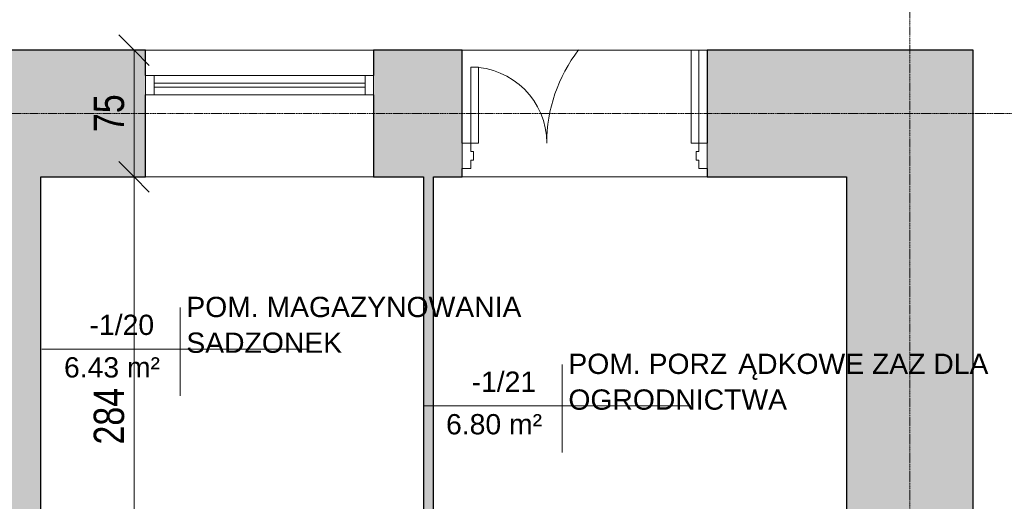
# Model space of a CAD drawing. Header units: centimetres. Extents: x 14733 to 18291, y -10798 to -8444.
# Tile 23 of 25: x 17356 to 17939, y -9110 to -8825. Entities that reach past the tile are written whole.
import ezdxf

# ---------------------------------------------------------------- set-up
doc = ezdxf.new("R2010")
doc.units = ezdxf.units.CM
doc.linetypes.add('Linia siatki', pattern=[0.9925, 0.47, -0.2175, 0.0875, -0.2175])
for name, color, linetype, lineweight in [('A-ANNO-DIMS', 211, 'Continuous', 9), ('A-ANNO-DIMS-100', 211, 'Continuous', 9), ('A-AREA-IDEN', 2, 'Continuous', 9), ('A-DOOR', 31, 'Continuous', 9), ('A-DOOR-FRAM', 31, 'Continuous', 18), ('A-FLOR', 192, 'Continuous', 9), ('A-GLAZ', 151, 'Continuous', 9), ('A-WALL', 113, 'Continuous', 9), ('A-WALL-PATT', 111, 'Continuous', 25), ('S-GRID', 1, 'Continuous', 9)]:
    doc.layers.add(name, color=color, linetype=linetype, lineweight=lineweight)
doc.styles.add('Arial_3', font='arial.ttf', dxfattribs={"width": 0.8, "height": 18})
doc.styles.add('Arial_4', font='arial.ttf', dxfattribs={"height": 12})
doc.dimstyles.new('Przekątna_-_1_8_mm_Arial_1', dxfattribs={"dimscale": 30.48, "dimtxt": 18.364669, "dimasz": 0.590551, "dimexe": 0.328084, "dimexo": 0.0625, "dimgap": 0.016404, "dimtad": 1, "dimdec": 0, "dimdsep": 46, "dimtxsty": 'Arial_3', "dimblk1": 'OBLIQUE', "dimblk2": 'OBLIQUE', "dimsah": 1, "dimcen": 0.09, "dimazin": 0, "dimtfac": 1, "dimtdec": 4, "dimtix": 1, "dimtmove": 0, "dimatfit": 3, "dimfxl": 0.328084, "dimfxlon": 1, "dimtvp": 1, "dimtolj": 1, "dimtzin": 0, "dimarcsym": 2})

# ---------------------------------------------------------------- blocks, each defined once
blk = doc.blocks.new('Drzwi-korytarz-niesymetryczne-wpuszczane - 1350 x 2100mm-574746-1_Poziom piwnicy inwentaryzacja')
at = {"layer": 'A-DOOR', "lineweight": 18}
for p, q in [((-63, 16.865), (-67.5, 16.865)), ((-67.5, 16.865), (-67.5, -38.135)), ((-63, -38.135), (-63, 16.865)), ((63, 16.865), (67.5, 16.865)), ((63, -28.135), (63, 16.865)), ((67.5, 16.865), (67.5, -28.135)), ((67.5, -28.135), (63, -28.135))]:
    blk.add_line(p, q, dxfattribs=at)
at = {"layer": 'A-DOOR'}
for centre, radius, start, end in [((-67.5, 16.865), 90, 322.22478863, 360), ((67.5, 16.865), 45, 180, 270)]:
    blk.add_arc(centre, radius, start, end, dxfattribs=at)
at = {"layer": 'A-DOOR-FRAM'}
for p, q in [((-72.5, 31.865), (-67.5, 31.865)), ((-72.5, 16.865), (-72.5, 31.865)), ((-67.5, 31.865), (-67.5, 26.94375)), ((67.5, 31.865), (72.5, 31.865)), ((67.5, 26.94375), (67.5, 31.865)), ((72.5, 31.865), (72.5, 16.865)), ((-67.5, 26.94375), (-65.9125, 26.94375)), ((-65.9125, 26.94375), (-65.9125, 21.84125)), ((65.9125, 26.94375), (67.5, 26.94375)), ((65.9125, 21.84125), (65.9125, 26.94375)), ((-67.5, 21.84125), (-67.5, 16.865)), ((-65.9125, 21.84125), (-67.5, 21.84125)), ((67.5, 21.84125), (65.9125, 21.84125)), ((67.5, 16.865), (67.5, 21.84125)), ((-67.5, 16.865), (-72.5, 16.865)), ((72.5, 16.865), (67.5, 16.865))]:
    blk.add_line(p, q, dxfattribs=at)
blk = doc.blocks.new('Aluminum_1 szybowe - Okno w piwnicy 135_145-523481-1_Poziom piwnicy inwentaryzacja')
at = {"layer": 'A-GLAZ', "lineweight": 18}
for p, q in [((-132.08, 25.16), (-137.16, 25.16)), ((-137.16, 25.16), (-137.16, 13.73)), ((-132.08, 13.73), (-132.08, 25.16)), ((-2.16, 25.16), (-7.24, 25.16)), ((-7.24, 25.16), (-7.24, 13.73)), ((-2.16, 13.73), (-2.16, 25.16)), ((-7.24, 20.71), (-132.08, 20.71)), ((-132.08, 20.71), (-132.08, 18.17)), ((-132.08, 18.17), (-7.24, 18.17)), ((-7.24, 18.17), (-7.24, 20.71)), ((-137.16, 13.73), (-132.08, 13.73)), ((-7.24, 13.73), (-2.16, 13.73))]:
    blk.add_line(p, q, dxfattribs=at)
at = {"layer": 'A-GLAZ'}
for p, q in [((-132.08, 25.16), (-7.24, 25.16)), ((-7.24, 13.73), (-132.08, 13.73))]:
    blk.add_line(p, q, dxfattribs=at)
blk = doc.blocks.new('DIMBLOCK293-1_Poziom piwnicy inwentaryzacja')
at = {"layer": 'A-ANNO-DIMS-100'}
for p, q in [((17423.79, -8917.71), (17414.79, -8908.71)), ((17423.79, -8917.71), (17413.79, -8917.71)), ((17423.79, -9201.71), (17423.79, -8917.71)), ((17423.79, -8917.71), (17432.79, -8926.71)), ((17423.79, -8917.71), (17433.79, -8917.71)), ((17423.79, -9201.71), (17414.79, -9192.71)), ((17423.79, -9201.71), (17413.79, -9201.71)), ((17423.79, -9201.71), (17432.79, -9210.71)), ((17423.79, -9201.71), (17433.79, -9201.71))]:
    blk.add_line(p, q, dxfattribs=at)
at = {"layer": 'A-ANNO-DIMS-100', "color": 0, "insert": (17399.92, -9076.24), "char_height": 18, "width": 39.6677, "attachment_point": 1, "rotation": 90, "line_spacing_factor": 0.941778, "style": 'Arial_3'}
blk.add_mtext('284', dxfattribs=at)
blk = doc.blocks.new('_Oblique')
at = {"color": 0, "linetype": 'ByBlock', "lineweight": -2}
blk.add_line((-0.5, -0.5), (0.5, 0.5), dxfattribs=at)
blk = doc.blocks.new('DIMBLOCK294-1_Poziom piwnicy inwentaryzacja')
at = {"layer": 'A-ANNO-DIMS-100'}
for p, q in [((17423.79, -8842.71), (17414.79, -8833.71)), ((17423.79, -8842.71), (17413.79, -8842.71)), ((17423.79, -8917.71), (17423.79, -8842.71)), ((17423.79, -8842.71), (17432.79, -8851.71)), ((17423.79, -8842.71), (17433.79, -8842.71)), ((17423.79, -8917.71), (17414.79, -8908.71)), ((17423.79, -8917.71), (17413.79, -8917.71)), ((17423.79, -8917.71), (17432.79, -8926.71)), ((17423.79, -8917.71), (17433.79, -8917.71))]:
    blk.add_line(p, q, dxfattribs=at)
at = {"layer": 'A-ANNO-DIMS-100', "color": 0, "insert": (17399.92, -8891.23), "char_height": 18, "width": 26.4451, "attachment_point": 1, "rotation": 90, "line_spacing_factor": 0.941778, "style": 'Arial_3'}
blk.add_mtext('75', dxfattribs=at)
blk = doc.blocks.new('Etyk_pom_1_mala - Etyk_pom_1_mala-219433-1_Poziom piwnicy inwentaryzacja')
at = {"layer": 'A-AREA-IDEN'}
for p, q in [((-0.0958, 0.1444), (-0.0958, -0.3781)), ((-0.9154, -0.1015), (0.6661, -0.1015))]:
    blk.add_line(p, q, dxfattribs=at)

msp = doc.modelspace()

# ---------------------------------------------------------------- hatches: boundary and pattern name
at = {"layer": 'A-WALL-PATT', "lineweight": 9}
h = msp.add_hatch(color=256, dxfattribs=at)
h.paths.add_polyline_path([(17845.62, -8917.71), (17920.62, -8917.71), (17920.62, -8842.71), (17763.12, -8842.71), (17763.12, -8917.71), (17765.62, -8917.71)])
h.paths.add_polyline_path([(17565.62, -8917.71), (17618.12, -8917.71), (17618.12, -8842.71), (17565.62, -8842.71), (17565.62, -8869.14)])
h.paths.add_polyline_path([(17328.5, -8917.71), (17430.62, -8917.71), (17430.62, -8842.71), (17283.62, -8842.71), (17283.62, -8917.71), (17318.62, -8917.71)])
h.paths.add_polyline_path([(17148.62, -8917.71), (17148.62, -8842.71), (16840.62, -8842.71), (16840.62, -8917.71), (16909.43, -8917.71)])
h = msp.add_hatch(color=256, dxfattribs=at)
h.paths.add_polyline_path([(17368.62, -9351.71), (17368.62, -9322.71), (17318.62, -9322.71), (17318.62, -9351.71), (17361.63, -9351.71)])
h.paths.add_polyline_path([(17361.63, -9222.71), (17368.62, -9222.71), (17368.62, -8917.71), (17318.62, -8917.71), (17318.62, -9222.71), (17328.5, -9222.71)])
for points in [[(17601.12, -9207.71), (17601.12, -8917.71), (17595.12, -8917.71), (17595.12, -9207.71)], [(17920.62, -10340.49), (17920.62, -8917.71), (17845.62, -8917.71), (17845.62, -10340.49)]]:
    msp.add_hatch(color=256, dxfattribs=at).paths.add_polyline_path(points)

# ---------------------------------------------------------------- linework, layer by layer
at = {"layer": 'A-FLOR'}
for p, q in [((17618.12, -8842.71), (17763.12, -8842.71)), ((17763.12, -8917.71), (17618.12, -8917.71))]:
    msp.add_line(p, q, dxfattribs=at)
at = {"layer": 'A-WALL', "lineweight": 25}
for p, q in [((17430.62, -8842.71), (17283.62, -8842.71)), ((17430.62, -8857.71), (17430.62, -8842.71)), ((17618.12, -8842.71), (17565.62, -8842.71)), ((17565.62, -8842.71), (17565.62, -8857.71)), ((17618.12, -8897.71), (17618.12, -8842.71)), ((17920.62, -8842.71), (17763.12, -8842.71)), ((17763.12, -8842.71), (17763.12, -8897.71)), ((17920.62, -9322.71), (17920.62, -8842.71)), ((17430.62, -8917.71), (17430.62, -8869.14)), ((17565.62, -8869.14), (17565.62, -8917.71)), ((17618.12, -8917.71), (17618.12, -8912.71)), ((17763.12, -8912.71), (17763.12, -8917.71)), ((17368.62, -8917.71), (17430.62, -8917.71)), ((17368.62, -9201.71), (17368.62, -8917.71)), ((17565.62, -8917.71), (17595.12, -8917.71)), ((17595.12, -8917.71), (17595.12, -9201.71)), ((17601.12, -8917.71), (17618.12, -8917.71)), ((17601.12, -9195.71), (17601.12, -8917.71)), ((17763.12, -8917.71), (17845.62, -8917.71)), ((17845.62, -8917.71), (17845.62, -9195.71))]:
    msp.add_line(p, q, dxfattribs=at)
at = {"layer": 'A-WALL'}
for p, q in [((17430.62, -8842.71), (17565.62, -8842.71)), ((17565.62, -8917.71), (17430.62, -8917.71))]:
    msp.add_line(p, q, dxfattribs=at)
at = {"layer": 'S-GRID', "linetype": 'Linia siatki'}
for p, q in [((17883.12, -8503.99), (17883.12, -10737.87)), ((14732.76, -8880.21), (18230.94, -8880.21))]:
    msp.add_line(p, q, dxfattribs=at)

# ---------------------------------------------------------------- block references
at = {"layer": 'A-AREA-IDEN', "xscale": 99.99999999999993, "yscale": 99.99999999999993, "zscale": 99.99999999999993}
for p in [(17460.68, -9009.53), (17686.83, -9043.21)]:
    msp.add_blockref('Etyk_pom_1_mala - Etyk_pom_1_mala-219433-1_Poziom piwnicy inwentaryzacja', p, dxfattribs=at)
at = {"layer": 'A-DOOR', "rotation": 180}
msp.add_blockref('Drzwi-korytarz-niesymetryczne-wpuszczane - 1350 x 2100mm-574746-1_Poziom piwnicy inwentaryzacja', (17690.62, -8880.85), dxfattribs=at)
at = {"layer": 'A-GLAZ'}
msp.add_blockref('Aluminum_1 szybowe - Okno w piwnicy 135_145-523481-1_Poziom piwnicy inwentaryzacja', (17567.78, -8882.87), dxfattribs=at)

# ---------------------------------------------------------------- texts
at = {"layer": 'A-AREA-IDEN', "char_height": 12, "attachment_point": 1, "style": 'Arial_4'}
for s, insert, width in [('POM. MAGAZYNOWANIA', (17454.76, -8988.76), 258.9451), ('-1/20', (17397.48, -8999.36), 49.7046), ('SADZONEK', (17454.76, -9009.92), 119.4514), ('6.43 m²', (17382.35, -9024.53), 73.7552), ('POM. PORZ', (17680.92, -9022.44), 121.8565), ('ĄDKOWE ZAZ DLA', (17781.46, -9022.44), 195.6117), ('-1/21', (17623.64, -9033.04), 49.7046), ('OGRODNICTWA', (17680.92, -9043.61), 169.9577), ('6.80 m²', (17608.51, -9058.21), 73.7552)]:
    msp.add_mtext(s, dxfattribs=dict(at, insert=insert, width=width))

# ---------------------------------------------------------------- dimensions: what is measured, and where the dimension line sits
at = {"layer": 'A-ANNO-DIMS'}
for base, p1, p2, override, picture, middle in [((17423.79, -8842.71), (17413.79, -8917.71), (17413.79, -8842.71), {"dimpost": '<>', "dimfxl": 75}, 'DIMBLOCK294-1_Poziom piwnicy inwentaryzacja', (17414.13, -8880.21)), ((17423.79, -8917.71), (17413.79, -9201.71), (17413.79, -8917.71), {"dimpost": '<>', "dimfxl": 284}, 'DIMBLOCK293-1_Poziom piwnicy inwentaryzacja', (17414.1, -9059.71))]:
    dim = msp.add_linear_dim(base=base, p1=p1, p2=p2, angle=90, dimstyle='Przekątna_-_1_8_mm_Arial_1', override=override, dxfattribs=at)
    dim.commit()
    dim.dimension.update_dxf_attribs({"geometry": picture, "text_midpoint": middle})

doc.saveas('drawing.dxf')
